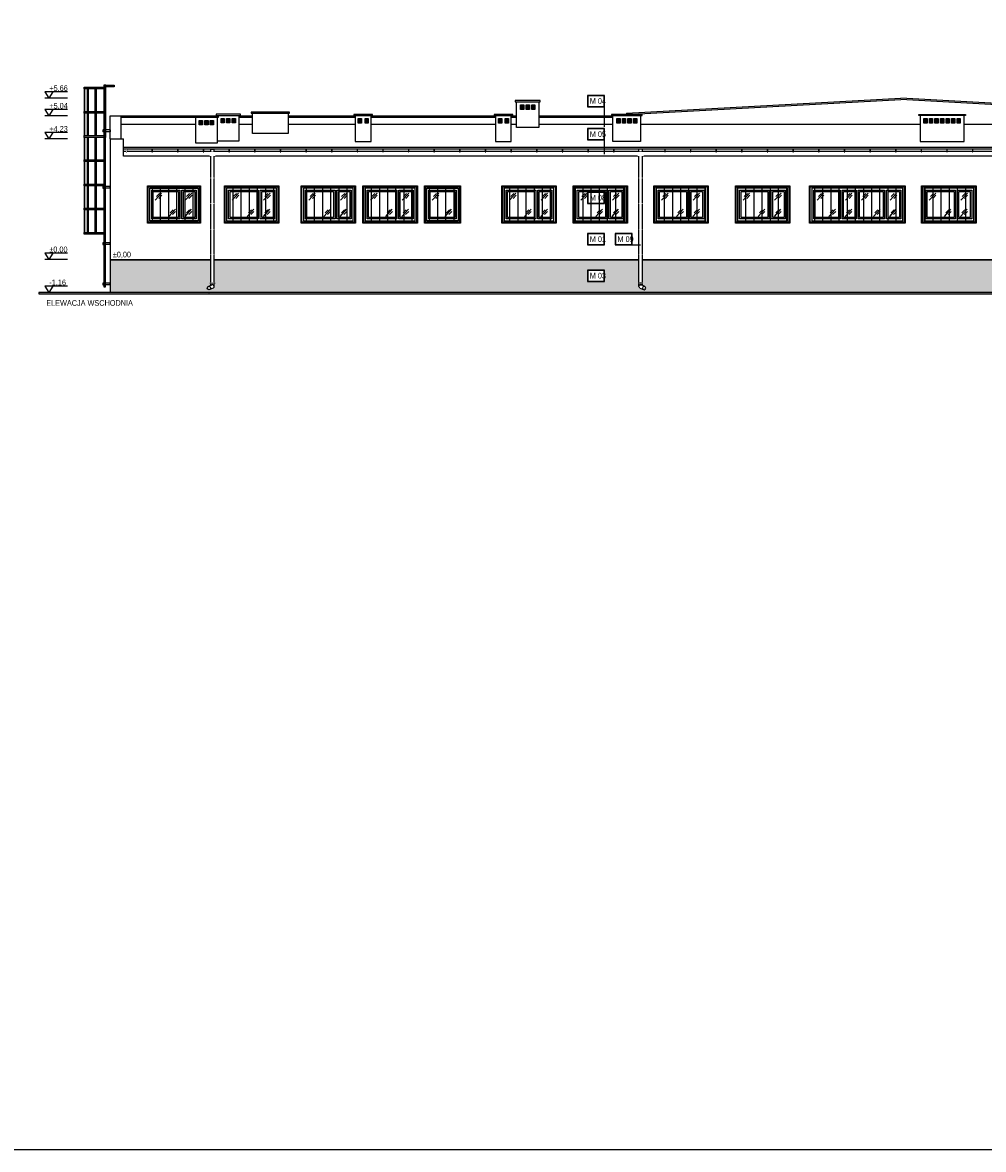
# Model space of a CAD drawing. Header units: millimetres. Extents: x 59331 to 112314, y -16110 to 34390.
# Tile 34 of 198: x 68324 to 71698, y -7610 to -3653. Entities that reach past the tile are written whole.
import ezdxf

# ---------------------------------------------------------------- set-up
doc = ezdxf.new("R2010")
doc.units = ezdxf.units.MM
doc.set_wipeout_variables(frame=1)
for name, color, linetype in [('_HSA_HATCH ELEWACJA', 8, 'Continuous'), ('_HSA_KOTY', 150, 'Continuous'), ('_HSA_OPIS', 43, 'Continuous'), ('_HSA_STOLARKA_ZEWNĘTRZNA', 132, 'Continuous'), ('_HSA_WIDOKOWE', 1, 'Continuous'), ('_HSA_WIDOKOWE_CIENKIE', 8, 'Continuous'), ('_HSA_ŚCIANY_CIENKIE', 2, 'Continuous'), ('_HSA_ŚCIANY_KONSTRUKCYJNE', 3, 'Continuous')]:
    doc.layers.add(name, color=color, linetype=linetype)
doc.layers.add('_HSA_POMOC', color=120, linetype='Continuous', plot=False)
doc.layers.add('_HSA_POMOC_GRAFICZNE', color=7, linetype='Continuous', plot=False)
doc.styles.add('Arial', font='Arial.ttf')
doc.styles.add('ARIAL_100', font='Arial.ttf', dxfattribs={"width": 0.8, "height": 20})

# ---------------------------------------------------------------- blocks, each defined once
blk = doc.blocks.new('A$C47da0065')
blk.add_wipeout([(0, 0), (0, 115), (175, 115), (175, 0)])
for points in [[(0, 0), (175, 0), (175, 115), (0, 115)], [(111, 7), (7, 7), (7, 108), (111, 108), (111, 7)], [(106, 12), (12, 12), (12, 103), (106, 103)], [(118, 108), (168, 108), (168, 7), (118, 7), (118, 108)], [(123, 103), (163, 103), (163, 12), (123, 12)]]:
    blk.add_lwpolyline(points, close=True)
at = {"layer": '_HSA_WIDOKOWE_CIENKIE', "color": 9}
for points in [[(18.9, 72.5), (41.7, 97.7)], [(23.3, 85.2), (34, 96.1)], [(31.7, 79), (42.4, 89.9)], [(129.9, 72.5), (152.7, 97.7)], [(134.3, 85.2), (145, 96.1)], [(142.7, 79), (153.4, 89.9)], [(72, 15.8), (94.9, 41)], [(129, 15.8), (151.9, 41)], [(76.5, 28.5), (87.2, 39.4)], [(84.9, 22.3), (95.6, 33.2)], [(133.5, 28.5), (144.2, 39.4)], [(141.9, 22.3), (152.6, 33.2)]]:
    blk.add_lwpolyline(points, dxfattribs=at)
blk = doc.blocks.new('*U343')
blk.add_wipeout([(0, 8.5), (0, 0), (3631.3, 0), (3631.3, 8.5)])
for p, q in [((3631.3, 8.5), (0, 8.5)), ((3631.3, 0), (0, 0)), ((3631.3, 8.5), (3631.3, 0))]:
    blk.add_line(p, q)
for points in [[(9.5, -1), (11.5, -1), (11.5, 8.5), (9.5, 8.5)], [(3621.9, -1), (3619.9, -1), (3619.9, 8.5), (3621.9, 8.5)]]:
    blk.add_lwpolyline(points, close=True)
for points in [[(9.5, -1), (11.5, -1), (11.5, 8.5), (9.5, 8.5)], [(99.5, -1), (101.5, -1), (101.5, 8.5), (99.5, 8.5)], [(189.5, -1), (191.5, -1), (191.5, 8.5), (189.5, 8.5)], [(279.5, -1), (281.5, -1), (281.5, 8.5), (279.5, 8.5)], [(369.5, -1), (371.5, -1), (371.5, 8.5), (369.5, 8.5)], [(459.5, -1), (461.5, -1), (461.5, 8.5), (459.5, 8.5)], [(549.5, -1), (551.5, -1), (551.5, 8.5), (549.5, 8.5)], [(639.5, -1), (641.5, -1), (641.5, 8.5), (639.5, 8.5)], [(729.5, -1), (731.5, -1), (731.5, 8.5), (729.5, 8.5)], [(819.5, -1), (821.5, -1), (821.5, 8.5), (819.5, 8.5)], [(909.5, -1), (911.5, -1), (911.5, 8.5), (909.5, 8.5)], [(999.5, -1), (1001.5, -1), (1001.5, 8.5), (999.5, 8.5)], [(1089.5, -1), (1091.5, -1), (1091.5, 8.5), (1089.5, 8.5)], [(1179.5, -1), (1181.5, -1), (1181.5, 8.5), (1179.5, 8.5)], [(1269.5, -1), (1271.5, -1), (1271.5, 8.5), (1269.5, 8.5)], [(1359.5, -1), (1361.5, -1), (1361.5, 8.5), (1359.5, 8.5)], [(1449.5, -1), (1451.5, -1), (1451.5, 8.5), (1449.5, 8.5)], [(1539.5, -1), (1541.5, -1), (1541.5, 8.5), (1539.5, 8.5)], [(1629.5, -1), (1631.5, -1), (1631.5, 8.5), (1629.5, 8.5)], [(1719.5, -1), (1721.5, -1), (1721.5, 8.5), (1719.5, 8.5)], [(1809.5, -1), (1811.5, -1), (1811.5, 8.5), (1809.5, 8.5)], [(1899.5, -1), (1901.5, -1), (1901.5, 8.5), (1899.5, 8.5)], [(1989.5, -1), (1991.5, -1), (1991.5, 8.5), (1989.5, 8.5)], [(2079.5, -1), (2081.5, -1), (2081.5, 8.5), (2079.5, 8.5)], [(2169.5, -1), (2171.5, -1), (2171.5, 8.5), (2169.5, 8.5)], [(2259.5, -1), (2261.5, -1), (2261.5, 8.5), (2259.5, 8.5)], [(2349.5, -1), (2351.5, -1), (2351.5, 8.5), (2349.5, 8.5)], [(2439.5, -1), (2441.5, -1), (2441.5, 8.5), (2439.5, 8.5)], [(2529.5, -1), (2531.5, -1), (2531.5, 8.5), (2529.5, 8.5)], [(2619.5, -1), (2621.5, -1), (2621.5, 8.5), (2619.5, 8.5)], [(2709.5, -1), (2711.5, -1), (2711.5, 8.5), (2709.5, 8.5)], [(2799.5, -1), (2801.5, -1), (2801.5, 8.5), (2799.5, 8.5)], [(2889.5, -1), (2891.5, -1), (2891.5, 8.5), (2889.5, 8.5)], [(2979.5, -1), (2981.5, -1), (2981.5, 8.5), (2979.5, 8.5)], [(3069.5, -1), (3071.5, -1), (3071.5, 8.5), (3069.5, 8.5)], [(3159.5, -1), (3161.5, -1), (3161.5, 8.5), (3159.5, 8.5)], [(3249.5, -1), (3251.5, -1), (3251.5, 8.5), (3249.5, 8.5)], [(3339.5, -1), (3341.5, -1), (3341.5, 8.5), (3339.5, 8.5)], [(3429.5, -1), (3431.5, -1), (3431.5, 8.5), (3429.5, 8.5)], [(3519.5, -1), (3521.5, -1), (3521.5, 8.5), (3519.5, 8.5)], [(3621.9, -1), (3619.9, -1), (3619.9, 8.5), (3621.9, 8.5)]]:
    blk.add_wipeout(points)
blk.add_line((0, 0), (0, 8.5))
for points in [[(99.5, -1), (101.5, -1), (101.5, 8.5), (99.5, 8.5)], [(189.5, -1), (191.5, -1), (191.5, 8.5), (189.5, 8.5)], [(279.5, -1), (281.5, -1), (281.5, 8.5), (279.5, 8.5)], [(369.5, -1), (371.5, -1), (371.5, 8.5), (369.5, 8.5)], [(459.5, -1), (461.5, -1), (461.5, 8.5), (459.5, 8.5)], [(549.5, -1), (551.5, -1), (551.5, 8.5), (549.5, 8.5)], [(639.5, -1), (641.5, -1), (641.5, 8.5), (639.5, 8.5)], [(729.5, -1), (731.5, -1), (731.5, 8.5), (729.5, 8.5)], [(819.5, -1), (821.5, -1), (821.5, 8.5), (819.5, 8.5)], [(909.5, -1), (911.5, -1), (911.5, 8.5), (909.5, 8.5)], [(999.5, -1), (1001.5, -1), (1001.5, 8.5), (999.5, 8.5)], [(1089.5, -1), (1091.5, -1), (1091.5, 8.5), (1089.5, 8.5)], [(1179.5, -1), (1181.5, -1), (1181.5, 8.5), (1179.5, 8.5)], [(1269.5, -1), (1271.5, -1), (1271.5, 8.5), (1269.5, 8.5)], [(1359.5, -1), (1361.5, -1), (1361.5, 8.5), (1359.5, 8.5)], [(1449.5, -1), (1451.5, -1), (1451.5, 8.5), (1449.5, 8.5)], [(1539.5, -1), (1541.5, -1), (1541.5, 8.5), (1539.5, 8.5)], [(1629.5, -1), (1631.5, -1), (1631.5, 8.5), (1629.5, 8.5)], [(1719.5, -1), (1721.5, -1), (1721.5, 8.5), (1719.5, 8.5)], [(1809.5, -1), (1811.5, -1), (1811.5, 8.5), (1809.5, 8.5)], [(1899.5, -1), (1901.5, -1), (1901.5, 8.5), (1899.5, 8.5)], [(1989.5, -1), (1991.5, -1), (1991.5, 8.5), (1989.5, 8.5)], [(2079.5, -1), (2081.5, -1), (2081.5, 8.5), (2079.5, 8.5)], [(2169.5, -1), (2171.5, -1), (2171.5, 8.5), (2169.5, 8.5)], [(2259.5, -1), (2261.5, -1), (2261.5, 8.5), (2259.5, 8.5)], [(2349.5, -1), (2351.5, -1), (2351.5, 8.5), (2349.5, 8.5)], [(2439.5, -1), (2441.5, -1), (2441.5, 8.5), (2439.5, 8.5)], [(2529.5, -1), (2531.5, -1), (2531.5, 8.5), (2529.5, 8.5)], [(2619.5, -1), (2621.5, -1), (2621.5, 8.5), (2619.5, 8.5)], [(2709.5, -1), (2711.5, -1), (2711.5, 8.5), (2709.5, 8.5)], [(2799.5, -1), (2801.5, -1), (2801.5, 8.5), (2799.5, 8.5)], [(2889.5, -1), (2891.5, -1), (2891.5, 8.5), (2889.5, 8.5)], [(2979.5, -1), (2981.5, -1), (2981.5, 8.5), (2979.5, 8.5)], [(3069.5, -1), (3071.5, -1), (3071.5, 8.5), (3069.5, 8.5)], [(3159.5, -1), (3161.5, -1), (3161.5, 8.5), (3159.5, 8.5)], [(3249.5, -1), (3251.5, -1), (3251.5, 8.5), (3249.5, 8.5)], [(3339.5, -1), (3341.5, -1), (3341.5, 8.5), (3339.5, 8.5)], [(3429.5, -1), (3431.5, -1), (3431.5, 8.5), (3429.5, 8.5)], [(3519.5, -1), (3521.5, -1), (3521.5, 8.5), (3519.5, 8.5)]]:
    blk.add_lwpolyline(points, close=True)
blk = doc.blocks.new('A$C80d6d0ce')
blk.add_wipeout([(0, 115), (170, 115), (170, 0), (0, 0)])
for points in [[(0, 115), (170, 115), (170, 0), (0, 0)], [(106, 7), (7, 7), (7, 108), (106, 108), (106, 7)], [(101, 12), (12, 12), (12, 103), (101, 103)], [(113, 108), (163, 108), (163, 7), (113, 7), (113, 108)], [(118, 103), (158, 103), (158, 12), (118, 12)]]:
    blk.add_lwpolyline(points, close=True)
at = {"layer": '_HSA_WIDOKOWE_CIENKIE', "color": 9}
for points in [[(18.9, 72.5), (41.7, 97.7)], [(23.3, 85.2), (34, 96.1)], [(31.7, 79), (42.4, 89.9)], [(124.9, 72.5), (147.7, 97.7)], [(129.3, 85.2), (140, 96.1)], [(137.7, 79), (148.4, 89.9)], [(67, 15.8), (89.9, 41)], [(124, 15.8), (146.9, 41)], [(71.5, 28.5), (82.2, 39.4)], [(79.9, 22.3), (90.6, 33.2)], [(128.5, 28.5), (139.2, 39.4)], [(136.9, 22.3), (147.6, 33.2)]]:
    blk.add_lwpolyline(points, dxfattribs=at)
blk = doc.blocks.new('A$C6068495b')
blk.add_wipeout([(-110, 0), (-110, 115), (0, 115), (0, 0)])
for points in [[(-110, 115), (0, 115), (0, 0), (-110, 0)], [(-103, 108), (-7, 108), (-7, 7), (-103, 7)], [(-98, 103), (-12, 103), (-12, 12), (-98, 12)]]:
    blk.add_lwpolyline(points, close=True)
at = {"layer": '_HSA_WIDOKOWE_CIENKIE', "color": 9}
for points in [[(-91.1, 72.5), (-68.3, 97.7)], [(-86.7, 85.2), (-76, 96.1)], [(-78.3, 79), (-67.6, 89.9)], [(-46, 15.8), (-23.1, 41)], [(-41.5, 28.5), (-30.8, 39.4)], [(-33.1, 22.3), (-22.4, 33.2)]]:
    blk.add_lwpolyline(points, dxfattribs=at)
blk = doc.blocks.new('A$Cb5b66914')
blk.add_wipeout([(-320, 115), (0, 115), (0, 0), (-320, 0)])
for points in [[(-320, 0), (0, 0), (0, 115), (-320, 115)], [(-220.5, 7), (-313, 7), (-313, 108), (-220.5, 108), (-220.5, 7)], [(-225.5, 12), (-308, 12), (-308, 103), (-225.5, 103)], [(-213.5, 108), (-163.5, 108), (-163.5, 7), (-213.5, 7), (-213.5, 108)], [(-208.5, 103), (-168.5, 103), (-168.5, 12), (-208.5, 12)], [(-64, 7), (-157, 7), (-157, 108), (-64, 108), (-64, 7)], [(-69, 12), (-152, 12), (-152, 103), (-69, 103)], [(-57, 108), (-7, 108), (-7, 7), (-57, 7), (-57, 108)], [(-52, 103), (-12, 103), (-12, 12), (-52, 12)]]:
    blk.add_lwpolyline(points, close=True)
at = {"layer": '_HSA_WIDOKOWE_CIENKIE', "color": 9}
for points in [[(-301.1, 72.5), (-278.3, 97.7)], [(-296.7, 85.2), (-286, 96.1)], [(-288.3, 79), (-277.6, 89.9)], [(-201.6, 72.5), (-178.8, 97.7)], [(-197.2, 85.2), (-186.5, 96.1)], [(-188.8, 79), (-178.1, 89.9)], [(-145.1, 72.5), (-122.3, 97.7)], [(-140.7, 85.2), (-130, 96.1)], [(-132.3, 79), (-121.6, 89.9)], [(-45.1, 72.5), (-22.3, 97.7)], [(-40.7, 85.2), (-30, 96.1)], [(-32.3, 79), (-21.6, 89.9)], [(-259.5, 15.8), (-236.6, 41)], [(-202.5, 15.8), (-179.6, 41)], [(-103, 15.8), (-80.1, 41)], [(-46, 15.8), (-23.1, 41)], [(-255, 28.5), (-244.3, 39.4)], [(-246.6, 22.3), (-235.9, 33.2)], [(-198, 28.5), (-187.3, 39.4)], [(-189.6, 22.3), (-178.9, 33.2)], [(-98.5, 28.5), (-87.8, 39.4)], [(-90.1, 22.3), (-79.4, 33.2)], [(-41.5, 28.5), (-30.8, 39.4)], [(-33.1, 22.3), (-22.4, 33.2)]]:
    blk.add_lwpolyline(points, dxfattribs=at)
blk = doc.blocks.new('*U348')
blk.add_wipeout([(-6, 0), (6, 0), (6, -482.1), (6, -482.5), (5.9, -482.9), (5.9, -483.3), (5.8, -483.7), (5.7, -484.1), (5.5, -484.5), (5.3, -485), (5.1, -485.3), (4.9, -485.6), (4.6, -486), (4.4, -486.2), (4, -486.6), (3.7, -486.8), (3.4, -487.1), (3.1, -487.3), (2.7, -487.5), (2.6, -487.6), (-9.5, -493.2), (-9.8, -493.4), (-10.3, -493.5), (-10.7, -493.7), (-11.2, -493.7), (-11.6, -493.8), (-12.1, -493.8), (-12.6, -493.8), (-13, -493.8), (-13.6, -493.6), (-13.9, -493.5), (-14.2, -493.4), (-14.7, -493.2), (-14.9, -493.1), (-15.2, -492.9), (-15.6, -492.7), (-15.8, -492.5), (-16.1, -492.3), (-16.3, -492.1), (-16.6, -491.8), (-16.8, -491.5), (-17.1, -491.2), (-17.3, -490.8), (-17.4, -490.5), (-17.6, -490.2), (-17.7, -489.9), (-17.8, -489.6), (-17.9, -489.3), (-18, -488.9), (-18.1, -488.6), (-18.1, -488.2), (-18.1, -487.8), (-18.1, -487.6), (-18.1, -487.2), (-18, -486.8), (-18, -486.5), (-17.8, -486.1), (-17.7, -485.8), (-17.6, -485.4), (-17.5, -485.2), (-17.3, -484.8), (-17, -484.4), (-16.9, -484.2), (-16.6, -483.9), (-16.4, -483.7), (-16.1, -483.4), (-16, -483.2), (-15.8, -483.1), (-15.5, -482.9), (-15.2, -482.7), (-15.1, -482.6), (-14.9, -482.5), (-14.9, -482.5), (-6, -478.3)])
for p, q in [((-6, 0), (6, 0)), ((6, -482.1), (6, 0)), ((-6, -478.3), (-6, 0)), ((-14.7, -482.4), (-2.6, -476.7)), ((2.6, -487.6), (-9.5, -493.2))]:
    blk.add_line(p, q)
for points in [[(-7, -10), (7, -10), (7, -12), (-7, -12)], [(-7, -469.1), (7, -469.1), (7, -471.1), (-7, -471.1)]]:
    blk.add_lwpolyline(points, close=True)
blk.add_circle((-12.1, -487.8), 6)
blk.add_arc((0, -482.1), 6, 295.1878, 115.1878)
at = {"layer": '_HSA_POMOC'}
for p, q in [((-12.6, -502.8), (-11.6, -502.8)), ((-12.1, -502.3), (-12.1, -503.3))]:
    blk.add_line(p, q, dxfattribs=at)
for points in [[(-7, -12), (-7, -10), (7, -10), (7, -12)], [(-7, -102), (-7, -100), (7, -100), (7, -102)], [(-7, -192), (-7, -190), (7, -190), (7, -192)], [(-7, -282), (-7, -280), (7, -280), (7, -282)], [(-7, -372), (-7, -370), (7, -370), (7, -372)], [(-7, -471.1), (-7, -469.1), (7, -469.1), (7, -471.1)]]:
    blk.add_wipeout(points)
blk = doc.blocks.new('A$Cc5b3834a')
blk.add_wipeout([(-154, 0), (-154, 90.7), (-159, 90.7), (-159, 94.5), (5, 94.5), (5, 90.7), (0, 90.7), (0, 0)])
at = {"transparency": 33554687}
h = blk.add_hatch(dxfattribs=at)
h.set_pattern_fill('ANSI31', color=256, angle=45)
h.set_pattern_definition([(90, (-135.3262, 63.9878), (-3.175, 0), [])])
h.paths.add_polyline_path([(-141, 79.9), (-129.7, 79.9), (-129.7, 64), (-141, 64)])
h = blk.add_hatch(dxfattribs=at)
h.set_pattern_fill('ANSI31', color=256, angle=45)
h.set_pattern_definition([(90, (-115.884, 63.9878), (-3.175, 0), [])])
h.paths.add_polyline_path([(-121.6, 79.9), (-110.2, 79.9), (-110.2, 64), (-121.6, 64)])
h = blk.add_hatch(dxfattribs=at)
h.set_pattern_fill('ANSI31', color=256, angle=45)
h.set_pattern_definition([(90, (-96.442, 63.9878), (-3.175, 0), [])])
h.paths.add_polyline_path([(-102.1, 79.9), (-90.8, 79.9), (-90.8, 64), (-102.1, 64)])
h = blk.add_hatch(dxfattribs=at)
h.set_pattern_fill('ANSI31', color=256, angle=45)
h.set_pattern_definition([(90, (-77, 63.9878), (-3.175, 0), [])])
h.paths.add_polyline_path([(-82.7, 79.9), (-71.3, 79.9), (-71.3, 64), (-82.7, 64)])
h = blk.add_hatch(dxfattribs=at)
h.set_pattern_fill('ANSI31', color=256, angle=45)
h.set_pattern_definition([(90, (-57.558, 63.9878), (-3.175, 0), [])])
h.paths.add_polyline_path([(-63.2, 79.9), (-51.9, 79.9), (-51.9, 64), (-63.2, 64)])
h = blk.add_hatch(dxfattribs=at)
h.set_pattern_fill('ANSI31', color=256, angle=45)
h.set_pattern_definition([(90, (-38.116, 63.9878), (-3.175, 0), [])])
h.paths.add_polyline_path([(-43.8, 79.9), (-32.4, 79.9), (-32.4, 64), (-43.8, 64)])
h = blk.add_hatch(dxfattribs=at)
h.set_pattern_fill('ANSI31', color=256, angle=45)
h.set_pattern_definition([(90, (-18.6738, 63.9878), (-3.175, 0), [])])
h.paths.add_polyline_path([(-24.3, 79.9), (-13, 79.9), (-13, 64), (-24.3, 64)])
at = {"ltscale": 10}
for points in [[(5, 90.7), (-159, 90.7), (-159, 94.5), (5, 94.5)], [(-154, 0), (0, 0), (0, 90.7), (-154, 90.7)], [(-141, 79.9), (-129.7, 79.9), (-129.7, 64), (-141, 64)], [(-121.6, 79.9), (-110.2, 79.9), (-110.2, 64), (-121.6, 64)], [(-102.1, 79.9), (-90.8, 79.9), (-90.8, 64), (-102.1, 64)], [(-82.7, 79.9), (-71.3, 79.9), (-71.3, 64), (-82.7, 64)], [(-63.2, 79.9), (-51.9, 79.9), (-51.9, 64), (-63.2, 64)], [(-43.8, 79.9), (-32.4, 79.9), (-32.4, 64), (-43.8, 64)], [(-24.3, 79.9), (-13, 79.9), (-13, 64), (-24.3, 64)]]:
    blk.add_lwpolyline(points, close=True, dxfattribs=at)
blk = doc.blocks.new('A$C9312ef4d')
blk.add_wipeout([(-80.2, 94.8), (-80.2, 90.7), (-75.2, 90.7), (-75.2, 0), (0, 0), (0, 90.7), (5, 90.7), (5, 94.8)])
at = {"transparency": 33554687}
h = blk.add_hatch(dxfattribs=at)
h.set_pattern_fill('ANSI31', color=256, angle=45)
h.set_pattern_definition([(90, (-57.0572, 63.9878), (-3.175, 0), [])])
h.paths.add_polyline_path([(-62.7, 79.9), (-51.4, 79.9), (-51.4, 64), (-62.7, 64)])
h = blk.add_hatch(dxfattribs=at)
h.set_pattern_fill('ANSI31', color=256, angle=45)
h.set_pattern_definition([(90, (-37.615, 63.9878), (-3.175, 0), [])])
h.paths.add_polyline_path([(-43.3, 79.9), (-31.9, 79.9), (-31.9, 64), (-43.3, 64)])
h = blk.add_hatch(dxfattribs=at)
h.set_pattern_fill('ANSI31', color=256, angle=45)
h.set_pattern_definition([(90, (-18.173, 63.9878), (-3.175, 0), [])])
h.paths.add_polyline_path([(-23.8, 79.9), (-12.5, 79.9), (-12.5, 64), (-23.8, 64)])
at = {"ltscale": 10}
for points in [[(-80.2, 90.7), (5, 90.7), (5, 94.8), (-80.2, 94.8)], [(-75.2, 90.7), (0, 90.7), (0, 0), (-75.2, 0)], [(-62.7, 79.9), (-51.4, 79.9), (-51.4, 64), (-62.7, 64)], [(-43.3, 79.9), (-31.9, 79.9), (-31.9, 64), (-43.3, 64)], [(-23.8, 79.9), (-12.5, 79.9), (-12.5, 64), (-23.8, 64)]]:
    blk.add_lwpolyline(points, close=True, dxfattribs=at)
blk = doc.blocks.new('A$C96515acb')
blk.add_wipeout([(-60.2, 94.5), (-60.2, 90.4), (-55.2, 90.4), (-55.2, 0), (0, 0), (0, 90.4), (5, 90.4), (5, 94.5)])
at = {"transparency": 33554687}
h = blk.add_hatch(dxfattribs=at)
h.set_pattern_fill('ANSI31', color=256, angle=45)
h.set_pattern_definition([(90, (-38.9055, 63.9878), (-3.175, 0), [])])
h.paths.add_polyline_path([(-44.6, 79.9), (-33.2, 79.9), (-33.2, 64), (-44.6, 64)])
h = blk.add_hatch(dxfattribs=at)
h.set_pattern_fill('ANSI31', color=256, angle=45)
h.set_pattern_definition([(90, (-15.1632, 63.9878), (-3.175, 0), [])])
h.paths.add_polyline_path([(-20.8, 79.9), (-9.5, 79.9), (-9.5, 64), (-20.8, 64)])
at = {"ltscale": 10}
for points in [[(-60.2, 90.4), (5, 90.4), (5, 94.5), (-60.2, 94.5)], [(-55.2, 0), (0, 0), (0, 90.4), (-55.2, 90.4)], [(-44.6, 79.9), (-33.2, 79.9), (-33.2, 64), (-44.6, 64)], [(-20.8, 79.9), (-9.5, 79.9), (-9.5, 64), (-20.8, 64)]]:
    blk.add_lwpolyline(points, close=True, dxfattribs=at)
blk = doc.blocks.new('A$C97eb8359')
blk.add_wipeout([(-60.2, 94.5), (-60.2, 90.4), (-55.2, 90.4), (-55.2, 0), (0, 0), (0, 90.4), (5, 90.4), (5, 94.5)])
at = {"transparency": 33554687}
h = blk.add_hatch(dxfattribs=at)
h.set_pattern_fill('ANSI31', color=256, angle=45)
h.set_pattern_definition([(90, (-39.4843, 63.9878), (-3.175, 0), [])])
h.paths.add_polyline_path([(-45.2, 79.9), (-33.8, 79.9), (-33.8, 64), (-45.2, 64)])
h = blk.add_hatch(dxfattribs=at)
h.set_pattern_fill('ANSI31', color=256, angle=45)
h.set_pattern_definition([(90, (-15.742, 63.9878), (-3.175, 0), [])])
h.paths.add_polyline_path([(-21.4, 79.9), (-10.1, 79.9), (-10.1, 64), (-21.4, 64)])
at = {"ltscale": 10}
for points in [[(-60.2, 90.4), (5, 90.4), (5, 94.5), (-60.2, 94.5)], [(-55.2, 0), (0, 0), (0, 90.4), (-55.2, 90.4)], [(-45.2, 79.9), (-33.8, 79.9), (-33.8, 64), (-45.2, 64)], [(-21.4, 79.9), (-10.1, 79.9), (-10.1, 64), (-21.4, 64)]]:
    blk.add_lwpolyline(points, close=True, dxfattribs=at)
blk = doc.blocks.new('A$C088e5470')
blk.add_wipeout([(-80.2, 94.8), (-80.2, 90.7), (-75.2, 90.7), (-75.2, 0), (0, 0), (0, 90.7), (5, 90.7), (5, 94.8)])
at = {"transparency": 33554687}
h = blk.add_hatch(dxfattribs=at)
h.set_pattern_fill('ANSI31', color=256, angle=45)
h.set_pattern_definition([(90, (-57.0572, 63.9878), (-3.175, 0), [])])
h.paths.add_polyline_path([(-62.7, 79.9), (-51.4, 79.9), (-51.4, 64), (-62.7, 64)])
h = blk.add_hatch(dxfattribs=at)
h.set_pattern_fill('ANSI31', color=256, angle=45)
h.set_pattern_definition([(90, (-37.615, 63.9878), (-3.175, 0), [])])
h.paths.add_polyline_path([(-43.3, 79.9), (-31.9, 79.9), (-31.9, 64), (-43.3, 64)])
h = blk.add_hatch(dxfattribs=at)
h.set_pattern_fill('ANSI31', color=256, angle=45)
h.set_pattern_definition([(90, (-18.173, 63.9878), (-3.175, 0), [])])
h.paths.add_polyline_path([(-23.8, 79.9), (-12.5, 79.9), (-12.5, 64), (-23.8, 64)])
at = {"ltscale": 10}
for points in [[(-80.2, 90.7), (5, 90.7), (5, 94.8), (-80.2, 94.8)], [(-75.2, 90.7), (0, 90.7), (0, 0), (-75.2, 0)], [(-62.7, 79.9), (-51.4, 79.9), (-51.4, 64), (-62.7, 64)], [(-43.3, 79.9), (-31.9, 79.9), (-31.9, 64), (-43.3, 64)], [(-23.8, 79.9), (-12.5, 79.9), (-12.5, 64), (-23.8, 64)]]:
    blk.add_lwpolyline(points, close=True, dxfattribs=at)
blk = doc.blocks.new('A$C9600b8e7')
blk.add_wipeout([(-102.7, 94.8), (-102.7, 90.7), (-97.7, 90.7), (-97.7, 0), (0, 0), (0, 90.7), (5, 90.7), (5, 94.8)])
at = {"transparency": 33554687}
h = blk.add_hatch(dxfattribs=at)
h.set_pattern_fill('ANSI31', color=256, angle=45)
h.set_pattern_definition([(90, (-78.0025, 63.9878), (-3.175, 0), [])])
h.paths.add_polyline_path([(-83.7, 79.9), (-72.3, 79.9), (-72.3, 64), (-83.7, 64)])
h = blk.add_hatch(dxfattribs=at)
h.set_pattern_fill('ANSI31', color=256, angle=45)
h.set_pattern_definition([(90, (-58.5604, 63.9878), (-3.175, 0), [])])
h.paths.add_polyline_path([(-64.2, 79.9), (-52.9, 79.9), (-52.9, 64), (-64.2, 64)])
h = blk.add_hatch(dxfattribs=at)
h.set_pattern_fill('ANSI31', color=256, angle=45)
h.set_pattern_definition([(90, (-39.1183, 63.9878), (-3.175, 0), [])])
h.paths.add_polyline_path([(-44.8, 79.9), (-33.4, 79.9), (-33.4, 64), (-44.8, 64)])
h = blk.add_hatch(dxfattribs=at)
h.set_pattern_fill('ANSI31', color=256, angle=45)
h.set_pattern_definition([(90, (-19.6763, 63.9878), (-3.175, 0), [])])
h.paths.add_polyline_path([(-25.4, 79.9), (-14, 79.9), (-14, 64), (-25.4, 64)])
at = {"ltscale": 10}
for points in [[(-102.7, 90.7), (5, 90.7), (5, 94.8), (-102.7, 94.8)], [(-97.7, 90.7), (0, 90.7), (0, 0), (-97.7, 0)], [(-83.7, 79.9), (-72.3, 79.9), (-72.3, 64), (-83.7, 64)], [(-64.2, 79.9), (-52.9, 79.9), (-52.9, 64), (-64.2, 64)], [(-44.8, 79.9), (-33.4, 79.9), (-33.4, 64), (-44.8, 64)], [(-25.4, 79.9), (-14, 79.9), (-14, 64), (-25.4, 64)]]:
    blk.add_lwpolyline(points, close=True, dxfattribs=at)
blk = doc.blocks.new('A$C83337698')
blk.add_wipeout([(-83.1, 94.8), (-83.1, 90.7), (-78.1, 90.7), (-78.1, 0), (0, 0), (0, 90.7), (5, 90.7), (5, 94.8)])
at = {"transparency": 33554687}
h = blk.add_hatch(dxfattribs=at)
h.set_pattern_fill('ANSI31', color=256, angle=45)
h.set_pattern_definition([(90, (-58.4878, 63.9878), (-3.175, 0), [])])
h.paths.add_polyline_path([(-64.2, 79.9), (-52.8, 79.9), (-52.8, 64), (-64.2, 64)])
h = blk.add_hatch(dxfattribs=at)
h.set_pattern_fill('ANSI31', color=256, angle=45)
h.set_pattern_definition([(90, (-39.0457, 63.9878), (-3.175, 0), [])])
h.paths.add_polyline_path([(-44.7, 79.9), (-33.4, 79.9), (-33.4, 64), (-44.7, 64)])
h = blk.add_hatch(dxfattribs=at)
h.set_pattern_fill('ANSI31', color=256, angle=45)
h.set_pattern_definition([(90, (-19.6036, 63.9878), (-3.175, 0), [])])
h.paths.add_polyline_path([(-25.3, 79.9), (-13.9, 79.9), (-13.9, 64), (-25.3, 64)])
at = {"ltscale": 10}
for points in [[(-83.1, 90.7), (5, 90.7), (5, 94.8), (-83.1, 94.8)], [(-78.1, 90.7), (0, 90.7), (0, 0), (-78.1, 0)], [(-64.2, 79.9), (-52.8, 79.9), (-52.8, 64), (-64.2, 64)], [(-44.7, 79.9), (-33.4, 79.9), (-33.4, 64), (-44.7, 64)], [(-25.3, 79.9), (-13.9, 79.9), (-13.9, 64), (-25.3, 64)]]:
    blk.add_lwpolyline(points, close=True, dxfattribs=at)
blk = doc.blocks.new('A$C8e559321')
blk.add_wipeout([(-130, 74.8), (-130, 70.7), (-125, 70.7), (-125, 0), (0, 0), (0, 70.7), (5, 70.7), (5, 74.8)])
at = {"ltscale": 10}
for points in [[(-130, 70.7), (5, 70.7), (5, 74.8), (-130, 74.8)], [(-125, 70.7), (0, 70.7), (0, 0), (-125, 0)]]:
    blk.add_lwpolyline(points, close=True, dxfattribs=at)
blk = doc.blocks.new('*U85')
for p, q in [((29, 1260), (329, 1260)), ((329, 1202), (29, 1202)), ((329, 1260), (329, 1202))]:
    blk.add_line(p, q)
blk.add_lwpolyline([(29, 1260), (-29, 1260), (-29, -580), (29, -580), (29, 1260)])
blk = doc.blocks.new('*U86')
for p, q in [((-11, 0), (11, 0)), ((-69.5, -321), (-69.5, -361)), ((189, -311), (-59.5, -311)), ((189, -371), (-59.5, -371)), ((-14, -25), (-14, -3)), ((-14, -308), (-14, -286)), ((11, -28), (-11, -28)), ((-11, -283), (11, -283)), ((11, -311), (-11, -311)), ((14, -3), (14, -25)), ((14, -286), (14, -308)), ((184, -311), (184, -371)), ((189, -371), (189, -311)), ((-14, -591), (-14, -569)), ((-11, -566), (11, -566)), ((11, -594), (-11, -594)), ((14, -569), (14, -591)), ((-14, -874), (-14, -852)), ((-14, -1157), (-14, -1135)), ((-11, -849), (11, -849)), ((11, -877), (-11, -877)), ((-11, -1132), (11, -1132)), ((11, -1160), (-11, -1160)), ((14, -852), (14, -874)), ((14, -1135), (14, -1157)), ((-14, -1440), (-14, -1418)), ((-11, -1415), (11, -1415)), ((11, -1443), (-11, -1443)), ((14, -1418), (14, -1440)), ((-14, -1723), (-14, -1701)), ((-11, -1698), (11, -1698)), ((11, -1726), (-11, -1726)), ((14, -1701), (14, -1723)), ((-69.5, -2302), (-69.5, -2342)), ((189, -2292), (-59.5, -2292)), ((189, -2352), (-59.5, -2352)), ((-14, -2006), (-14, -1984)), ((-14, -2289), (-14, -2267)), ((-11, -1981), (11, -1981)), ((11, -2009), (-11, -2009)), ((-11, -2264), (11, -2264)), ((11, -2292), (-11, -2292)), ((14, -1984), (14, -2006)), ((14, -2267), (14, -2289)), ((184, -2292), (184, -2352)), ((189, -2352), (189, -2292)), ((-14, -2572), (-14, -2550)), ((-11, -2547), (11, -2547)), ((11, -2575), (-11, -2575)), ((14, -2550), (14, -2572)), ((-14, -2855), (-14, -2833)), ((-14, -3138), (-14, -3116)), ((-11, -2830), (11, -2830)), ((11, -2858), (-11, -2858)), ((-11, -3113), (11, -3113)), ((11, -3141), (-11, -3141)), ((14, -2833), (14, -2855)), ((14, -3116), (14, -3138)), ((-14, -3421), (-14, -3399)), ((-11, -3396), (11, -3396)), ((11, -3424), (-11, -3424)), ((14, -3399), (14, -3421)), ((-14, -3704), (-14, -3682)), ((-11, -3679), (11, -3679)), ((11, -3707), (-11, -3707)), ((14, -3682), (14, -3704)), ((-69.5, -4283), (-69.5, -4323)), ((189, -4273), (-59.5, -4273)), ((189, -4333), (-59.5, -4333)), ((-14, -3987), (-14, -3965)), ((-14, -4270), (-14, -4248)), ((-11, -3962), (11, -3962)), ((11, -3990), (-11, -3990)), ((-11, -4245), (11, -4245)), ((11, -4273), (-11, -4273)), ((14, -3965), (14, -3987)), ((14, -4248), (14, -4270)), ((184, -4273), (184, -4333)), ((189, -4333), (189, -4273)), ((-14, -4553), (-14, -4531)), ((-11, -4528), (11, -4528)), ((11, -4556), (-11, -4556)), ((14, -4531), (14, -4553)), ((-14, -4836), (-14, -4814)), ((-14, -5119), (-14, -5097)), ((-11, -4811), (11, -4811)), ((11, -4839), (-11, -4839)), ((-11, -5094), (11, -5094)), ((11, -5122), (-11, -5122)), ((14, -4814), (14, -4836)), ((14, -5097), (14, -5119)), ((-14, -5402), (-14, -5380)), ((-11, -5377), (11, -5377)), ((11, -5405), (-11, -5405)), ((14, -5380), (14, -5402)), ((-69.5, -5698), (-69.5, -5738)), ((189, -5688), (-59.5, -5688)), ((189, -5748), (-59.5, -5748)), ((-14, -5685), (-14, -5663)), ((-14, -5685), (-14, -5663)), ((-11, -5660), (11, -5660)), ((-11, -5660), (11, -5660)), ((11, -5688), (-11, -5688)), ((11, -5688), (-11, -5688)), ((14, -5663), (14, -5685)), ((14, -5663), (14, -5685)), ((184, -5688), (184, -5748)), ((189, -5748), (189, -5688))]:
    blk.add_line(p, q)
blk.add_lwpolyline([(29, 1260), (-29, 1260), (-29, -580), (29, -580), (29, 1260)])
blk.add_lwpolyline([(-29, -5815.5), (29, -5815.5), (29, 127.5), (-29, 127.5)], close=True)
for centre, radius, start, end in [((-11, -3), 3, 90, 180), ((11, -3), 3, 360, 90), ((-59.5, -321), 10, 90, 180), ((-59.5, -361), 10, 180, 270), ((-11, -25), 3, 180, 270), ((-11, -286), 3, 90, 180), ((-11, -308), 3, 180, 270), ((11, -25), 3, 270, 0), ((11, -286), 3, 0, 90), ((11, -308), 3, 270, 0), ((-11, -569), 3, 90, 180), ((-11, -591), 3, 180, 270), ((11, -569), 3, 0, 90), ((11, -591), 3, 270, 0), ((-11, -852), 3, 90, 180), ((-11, -874), 3, 180, 270), ((-11, -1135), 3, 90, 180), ((-11, -1157), 3, 180, 270), ((11, -852), 3, 0, 90), ((11, -874), 3, 270, 0), ((11, -1135), 3, 0, 90), ((11, -1157), 3, 270, 0), ((-11, -1418), 3, 90, 180), ((-11, -1440), 3, 180, 270), ((11, -1418), 3, 0, 90), ((11, -1440), 3, 270, 0), ((-11, -1701), 3, 90, 180), ((-11, -1723), 3, 180, 270), ((11, -1701), 3, 0, 90), ((11, -1723), 3, 270, 0), ((-59.5, -2302), 10, 90, 180), ((-59.5, -2342), 10, 180, 270), ((-11, -1984), 3, 90, 180), ((-11, -2006), 3, 180, 270), ((-11, -2267), 3, 90, 180), ((-11, -2289), 3, 180, 270), ((11, -1984), 3, 0, 90), ((11, -2006), 3, 270, 0), ((11, -2267), 3, 0, 90), ((11, -2289), 3, 270, 0), ((-11, -2550), 3, 90, 180), ((-11, -2572), 3, 180, 270), ((11, -2550), 3, 0, 90), ((11, -2572), 3, 270, 0), ((-11, -2833), 3, 90, 180), ((-11, -2855), 3, 180, 270), ((-11, -3116), 3, 90, 180), ((-11, -3138), 3, 180, 270), ((11, -2833), 3, 0, 90), ((11, -2855), 3, 270, 0), ((11, -3116), 3, 0, 90), ((11, -3138), 3, 270, 0), ((-11, -3399), 3, 90, 180), ((-11, -3421), 3, 180, 270), ((11, -3399), 3, 0, 90), ((11, -3421), 3, 270, 0), ((-11, -3682), 3, 90, 180), ((-11, -3704), 3, 180, 270), ((11, -3682), 3, 0, 90), ((11, -3704), 3, 270, 0), ((-59.5, -4283), 10, 90, 180), ((-59.5, -4323), 10, 180, 270), ((-11, -3965), 3, 90, 180), ((-11, -3987), 3, 180, 270), ((-11, -4248), 3, 90, 180), ((-11, -4270), 3, 180, 270), ((11, -3965), 3, 0, 90), ((11, -3987), 3, 270, 0), ((11, -4248), 3, 0, 90), ((11, -4270), 3, 270, 0), ((-11, -4531), 3, 90, 180), ((-11, -4553), 3, 180, 270), ((11, -4531), 3, 0, 90), ((11, -4553), 3, 270, 0), ((-11, -4814), 3, 90, 180), ((-11, -4836), 3, 180, 270), ((-11, -5097), 3, 90, 180), ((-11, -5119), 3, 180, 270), ((11, -4814), 3, 0, 90), ((11, -4836), 3, 270, 0), ((11, -5097), 3, 0, 90), ((11, -5119), 3, 270, 0), ((-11, -5380), 3, 90, 180), ((-11, -5402), 3, 180, 270), ((11, -5380), 3, 0, 90), ((11, -5402), 3, 270, 0), ((-59.5, -5698), 10, 90, 180), ((-59.5, -5738), 10, 180, 270), ((-11, -5663), 3, 90, 180), ((-11, -5663), 3, 90, 180), ((-11, -5685), 3, 180, 270), ((-11, -5685), 3, 180, 270), ((11, -5663), 3, 0, 90), ((11, -5663), 3, 0, 90), ((11, -5685), 3, 270, 0), ((11, -5685), 3, 270, 0)]:
    blk.add_arc(centre, radius, start, end)
blk = doc.blocks.new('*U87')
for points in [[(0, -128), (0, -68), (-692, -68), (-692, -128)], [(-681, -128), (-685, -128), (-685, -917), (-681, -917)], [(-550, -128), (-583, -128), (-583, -917), (-550, -917)], [(-271, -128), (-312, -128), (-312, -917), (-271, -917)], [(0, -977), (0, -917), (-692, -917), (-692, -977)], [(-681, -977), (-685, -977), (-685, -1766), (-681, -1766)], [(-550, -977), (-583, -977), (-583, -1766), (-550, -1766)], [(-271, -977), (-312, -977), (-312, -1766), (-271, -1766)], [(0, -1826), (0, -1766), (-692, -1766), (-692, -1826)], [(-681, -1826), (-685, -1826), (-685, -2615), (-681, -2615)], [(-550, -1826), (-583, -1826), (-583, -2615), (-550, -2615)], [(-271, -1826), (-312, -1826), (-312, -2615), (-271, -2615)], [(0, -2675), (0, -2615), (-692, -2615), (-692, -2675)], [(-681, -2675), (-685, -2675), (-685, -3464), (-681, -3464)], [(-550, -2675), (-583, -2675), (-583, -3464), (-550, -3464)], [(-271, -2675), (-312, -2675), (-312, -3464), (-271, -3464)], [(0, -3524), (0, -3464), (-692, -3464), (-692, -3524)], [(-681, -3524), (-685, -3524), (-685, -4313), (-681, -4313)], [(-550, -3524), (-583, -3524), (-583, -4313), (-550, -4313)], [(-271, -3524), (-312, -3524), (-312, -4313), (-271, -4313)], [(0, -4373), (0, -4313), (-692, -4313), (-692, -4373)], [(-681, -4373), (-685, -4373), (-685, -5162), (-681, -5162)], [(-550, -4373), (-583, -4373), (-583, -5162), (-550, -5162)], [(-271, -4373), (-312, -4373), (-312, -5162), (-271, -5162)], [(0, -5222), (0, -5162), (-692, -5162), (-692, -5222)]]:
    blk.add_hatch(color=256).paths.add_polyline_path(points)
for points in [[(-692, -68), (0, -68), (0, -128), (-692, -128)], [(-685, -128), (-681, -128), (-681, -917), (-685, -917)], [(-583, -128), (-550, -128), (-550, -917), (-583, -917)], [(-312, -128), (-271, -128), (-271, -917), (-312, -917)], [(-692, -917), (0, -917), (0, -977), (-692, -977)], [(-685, -977), (-681, -977), (-681, -1766), (-685, -1766)], [(-583, -977), (-550, -977), (-550, -1766), (-583, -1766)], [(-312, -977), (-271, -977), (-271, -1766), (-312, -1766)], [(-692, -1766), (0, -1766), (0, -1826), (-692, -1826)], [(-685, -1826), (-681, -1826), (-681, -2615), (-685, -2615)], [(-583, -1826), (-550, -1826), (-550, -2615), (-583, -2615)], [(-312, -1826), (-271, -1826), (-271, -2615), (-312, -2615)], [(-692, -2615), (0, -2615), (0, -2675), (-692, -2675)], [(-685, -2675), (-681, -2675), (-681, -3464), (-685, -3464)], [(-583, -2675), (-550, -2675), (-550, -3464), (-583, -3464)], [(-312, -2675), (-271, -2675), (-271, -3464), (-312, -3464)], [(-692, -3464), (0, -3464), (0, -3524), (-692, -3524)], [(-685, -3524), (-681, -3524), (-681, -4313), (-685, -4313)], [(-583, -3524), (-550, -3524), (-550, -4313), (-583, -4313)], [(-312, -3524), (-271, -3524), (-271, -4313), (-312, -4313)], [(-692, -4313), (0, -4313), (0, -4373), (-692, -4373)], [(-685, -4373), (-681, -4373), (-681, -5162), (-685, -5162)], [(-583, -4373), (-550, -4373), (-550, -5162), (-583, -5162)], [(-312, -4373), (-271, -4373), (-271, -5162), (-312, -5162)], [(-692, -5162), (0, -5162), (0, -5222), (-692, -5222)]]:
    blk.add_lwpolyline(points, close=True)
blk = doc.blocks.new('KOTA')
for p in [(-28, 43.4), (28, 43.4)]:
    blk.add_line(p, (0, 0))
blk.add_lwpolyline([(131.6, 43.4), (-28, 43.4)])
at = {"style": 'Arial', "width": 0.8}
blk.add_attdef('0000', (4.6, 49.9), '', height=40, dxfattribs=at)
blk = doc.blocks.new('A$C43494AD3')
blk.add_wipeout([(-70, 40), (-70, 0), (-10, 0), (-10, 40)])
for points in [[(-70, 40), (-10, 40), (-10, 0), (-70, 0)], [(-68.5, 38.5), (-11.5, 38.5), (-11.5, 1.5), (-68.5, 1.5)]]:
    blk.add_lwpolyline(points, close=True)
at = {"style": 'ARIAL_100', "width": 0.8}
blk.add_attdef('M_01', (-61.7, 9.7), '', height=20, dxfattribs=at)
blk = doc.blocks.new('A$Cc9488d89')
at = {"transparency": 33554687}
h = blk.add_hatch(dxfattribs=at)
h.set_pattern_fill('ANSI31', color=256, scale=9, angle=45)
h.set_pattern_definition([(90, (-85, -5), (-28.575, 6e-14), [])])
h.paths.add_polyline_path([(-175, 120), (5, 120), (5, -5), (-175, -5)])
for points in [[(-178, 123), (8, 123), (8, -8), (-178, -8)], [(-175, 120), (5, 120), (5, -5), (-175, -5)]]:
    blk.add_lwpolyline(points, close=True)
blk = doc.blocks.new('A$C1454d3ff')
at = {"transparency": 33554687}
h = blk.add_hatch(dxfattribs=at)
h.set_pattern_fill('ANSI31', color=256, scale=9, angle=45)
h.set_pattern_definition([(90, (-87.5, -5), (-28.575, 6e-14), [])])
h.paths.add_polyline_path([(-180, 120), (5, 120), (5, -5), (-180, -5)])
for points in [[(-183, 123), (8, 123), (8, -8), (-183, -8)], [(-180, 120), (5, 120), (5, -5), (-180, -5)]]:
    blk.add_lwpolyline(points, close=True)
blk = doc.blocks.new('A$C78fdeecc')
at = {"transparency": 33554687}
h = blk.add_hatch(dxfattribs=at)
h.set_pattern_fill('ANSI31', color=256, scale=9, angle=45)
h.set_pattern_definition([(90, (-55, -5), (-28.575, 6e-14), [])])
h.paths.add_polyline_path([(-115, 120), (5, 120), (5, -5), (-115, -5)])
for points in [[(-118, 123), (8, 123), (8, -8), (-118, -8)], [(-115, 120), (5, 120), (5, -5), (-115, -5)]]:
    blk.add_lwpolyline(points, close=True)
blk = doc.blocks.new('A$C42853356')
at = {"transparency": 33554687}
h = blk.add_hatch(dxfattribs=at)
h.set_pattern_fill('ANSI31', color=256, scale=9, angle=45)
h.set_pattern_definition([(90, (-160, -5), (-28.575, 6e-14), [])])
h.paths.add_polyline_path([(-325, 120), (5, 120), (5, -5), (-325, -5)])
for points in [[(-328, 123), (8, 123), (8, -8), (-328, -8)], [(-325, 120), (5, 120), (5, -5), (-325, -5)]]:
    blk.add_lwpolyline(points, close=True)

msp = doc.modelspace()

# ---------------------------------------------------------------- hatches: boundary and pattern name
at = {"layer": '_HSA_HATCH ELEWACJA', "true_color": 0x946229}
h = msp.add_hatch(color=37, dxfattribs=at)
h.dxf.hatch_style = 1
h.paths.add_polyline_path([(68632.08, -4486.64), (72358.19, -4486.64), (72358.19, -4600.56), (68632.08, -4600.56)])
at = {"layer": '_HSA_WIDOKOWE', "ltscale": 10}
h = msp.add_hatch(color=256, dxfattribs=at)
h.dxf.hatch_style = 1
h.paths.add_polyline_path([(68382.08, -4600.64), (68382.08, -4605.64), (72608.19, -4605.64), (72608.19, -4600.64)])

# ---------------------------------------------------------------- linework, layer by layer
at = {"layer": '_HSA_KOTY'}
for p, q in [((68482.08, -3918.56), (68402.28, -3918.56)), ((68482.08, -3980.41), (68402.28, -3980.41)), ((68482.08, -4061.55), (68402.28, -4061.55)), ((68482.08, -4484.64), (68402.28, -4484.64)), ((68482.08, -4600.64), (68402.28, -4600.64))]:
    msp.add_line(p, q, dxfattribs=at)
at = {"layer": '_HSA_POMOC'}
msp.add_line((68632.08, -4484.64), (72358.19, -4484.64), dxfattribs=at)
at = {"layer": '_HSA_POMOC_GRAFICZNE'}
msp.add_lwpolyline([(59331.33, -7609.52), (74831.33, -7609.52), (74831.33, 390.48), (59331.33, 390.48)], close=True, dxfattribs=at)
at = {"layer": '_HSA_WIDOKOWE'}
for p, q in [((68669.47, -3980.41), (70447.19, -3980.41)), ((70447.19, -3976.23), (70447.19, -4010.45))]:
    msp.add_line(p, q, dxfattribs=at)
msp.add_lwpolyline([(68632.08, -4061.55), (68632.08, -3980.41), (68669.47, -3980.41), (68669.47, -4061.55)], dxfattribs=at)
at = {"layer": '_HSA_WIDOKOWE', "ltscale": 10}
msp.add_lwpolyline([(68382.08, -4605.64), (72608.19, -4605.64), (72608.19, -4600.64), (68382.08, -4600.64)], close=True, dxfattribs=at)
at = {"layer": '_HSA_WIDOKOWE_CIENKIE', "ltscale": 10}
for p, q in [((70445.19, -3971.34), (71408.41, -3918.56)), ((70445.19, -3976.34), (71408.41, -3923.56)), ((72360.19, -3970.71), (71408.41, -3918.56)), ((72360.19, -3975.71), (71408.41, -3923.56)), ((68669.47, -3985.41), (70447.19, -3985.41)), ((70445.19, -3971.34), (70445.19, -3976.34)), ((68669.47, -4010.45), (72320.8, -4010.45))]:
    msp.add_line(p, q, dxfattribs=at)
at = {"layer": '_HSA_WIDOKOWE_CIENKIE'}
msp.add_line((68632.08, -4486.64), (72358.19, -4486.64), dxfattribs=at)
at = {"layer": '_HSA_ŚCIANY_KONSTRUKCYJNE', "ltscale": 10}
for p, q in [((68632.08, -4061.55), (68632.08, -4600.56)), ((68632.08, -4061.55), (68679.47, -4061.55)), ((72310.8, -4122.32), (68679.47, -4122.32))]:
    msp.add_line(p, q, dxfattribs=at)

# ---------------------------------------------------------------- block references
at = {"layer": '_HSA_KOTY', "xscale": 0.5, "yscale": 0.5, "zscale": 0.5}
for p, values in [((68416.28, -3918.56), {'0000': '+5.66'}), ((68416.28, -3980.41), {'0000': '+5.04'}), ((68416.28, -4061.55), {'0000': '+4.23'}), ((68416.28, -4484.64), {'0000': '%%p0.00'}), ((68416.28, -4600.64), {'0000': '-1.16'})]:
    msp.add_blockref('KOTA', p, dxfattribs=at).add_auto_attribs(values)
at = {"layer": '_HSA_WIDOKOWE', "xscale": 0.1, "yscale": 0.1, "zscale": 0.1}
for name, p in [('*U86', (68613.18, -3999.31)), ('*U85', (68613.68, -3999.26)), ('*U87', (68610.28, -3873.76))]:
    msp.add_blockref(name, p, dxfattribs=at)

# ---------------------------------------------------------------- texts
at = {"layer": '_HSA_OPIS', "insert": (68407.78, -4627.7), "char_height": 20, "attachment_point": 1, "style": 'ARIAL_100'}
msp.add_mtext_dynamic_manual_height_columns('ELEWACJA WSCHODNIA', width=282.4534, gutter_width=100, heights=[0], dxfattribs=at)
at = {"layer": '_HSA_POMOC', "insert": (68641.34, -4457.82), "char_height": 20, "attachment_point": 1, "style": 'ARIAL_100'}
msp.add_mtext_dynamic_manual_height_columns('%%P0,00', width=382.8354, gutter_width=100, heights=[0], dxfattribs=at)

# ---------------------------------------------------------------- next in the draw order: block references
at = {"layer": '_HSA_OPIS'}
ref = msp.add_blockref('A$C43494AD3', (70377.7, -3909.13), dxfattribs=dict(at, xscale=-1, rotation=180))
ref.add_attrib('M_01', 'M 04', (70315.95, -3938.62), dxfattribs={"layer": '0', "height": 20, "style": 'ARIAL_100', "width": 0.8})
ref = msp.add_blockref('A$C43494AD3', (70377.7, -4394.12), dxfattribs=dict(at, xscale=-1, rotation=180))
ref.add_attrib('M_01', 'M 01', (70315.95, -4423.61), dxfattribs={"layer": '0', "height": 20, "style": 'ARIAL_100', "width": 0.8})
ref = msp.add_blockref('A$C43494AD3', (70474.89, -4394.12), dxfattribs=dict(at, xscale=-1, rotation=180))
ref.add_attrib('M_01', 'M 09', (70413.15, -4423.61), dxfattribs={"layer": '0', "height": 20, "style": 'ARIAL_100', "width": 0.8})
ref = msp.add_blockref('A$C43494AD3', (70377.7, -4522.4), dxfattribs=dict(at, xscale=-1, rotation=180))
ref.add_attrib('M_01', 'M 03', (70315.95, -4551.88), dxfattribs={"layer": '0', "height": 20, "style": 'ARIAL_100', "width": 0.8})
at = {"layer": '_HSA_STOLARKA_ZEWNĘTRZNA', "ltscale": 10}
for name, p in [('A$C80d6d0ce', (68771.07, -4349.64)), ('A$C47da0065', (69041.08, -4349.64)), ('A$C47da0065', (69310.46, -4349.64)), ('A$C47da0065', (69527.58, -4349.64)), ('A$C6068495b', (69854.01, -4349.64)), ('A$C47da0065', (70015.08, -4349.64)), ('A$C47da0065', (70265.18, -4349.64)), ('A$C47da0065', (70548.9, -4349.64)), ('A$C47da0065', (70835.08, -4349.64)), ('A$Cb5b66914', (71415.08, -4349.64)), ('A$C47da0065', (71488.83, -4349.64))]:
    msp.add_blockref(name, p, dxfattribs=at)
at = {"layer": '_HSA_WIDOKOWE'}
for name, p in [('A$C9312ef4d', (69084.26, -4069.83)), ('A$C8e559321', (69256.8, -4042.47)), ('A$C96515acb', (69547.88, -4070.49)), ('A$C97eb8359', (70040.38, -4070.49)), ('A$C9600b8e7', (70494.53, -4070.49)), ('A$Cc5b3834a', (71629.75, -4070.49)), ('*U343', (68679.47, -4106.32))]:
    msp.add_blockref(name, p, dxfattribs=at)

# ---------------------------------------------------------------- next in the draw order: linework, layer by layer
at = {"layer": '_HSA_OPIS'}
msp.add_line((70367.7, -4018.92), (70367.7, -3949.13), dxfattribs=at)
at = {"layer": '_HSA_ŚCIANY_CIENKIE'}
msp.add_line((72310.8, -4091.6), (68679.47, -4091.6), dxfattribs=at)
at = {"layer": '_HSA_ŚCIANY_KONSTRUKCYJNE', "ltscale": 10}
msp.add_line((68679.47, -4122.32), (68679.47, -4061.55), dxfattribs=at)

# ---------------------------------------------------------------- next in the draw order: block references
at = {"layer": '_HSA_OPIS'}
ref = msp.add_blockref('A$C43494AD3', (70377.7, -4248.69), dxfattribs=dict(at, xscale=-1, rotation=180))
ref.add_attrib('M_01', 'M 08', (70315.95, -4278.17), dxfattribs={"layer": '0', "height": 20, "style": 'ARIAL_100', "width": 0.8})
at = {"layer": '_HSA_WIDOKOWE'}
msp.add_blockref('A$C83337698', (70137.29, -4022.29), dxfattribs=at)
at = {"layer": '_HSA_WIDOKOWE_CIENKIE', "ltscale": 10}
for name, p in [('A$Cc9488d89', (68941.07, -4349.64)), ('A$C1454d3ff', (69216.08, -4349.64)), ('A$C1454d3ff', (69485.46, -4349.64)), ('A$C1454d3ff', (69702.58, -4349.64)), ('A$C78fdeecc', (69854.01, -4349.64)), ('A$C1454d3ff', (70190.08, -4349.64)), ('A$C1454d3ff', (70723.9, -4349.64)), ('A$C1454d3ff', (71010.08, -4349.64)), ('A$C42853356', (71415.08, -4349.64)), ('A$C1454d3ff', (71663.83, -4349.64))]:
    msp.add_blockref(name, p, dxfattribs=at)

# ---------------------------------------------------------------- next in the draw order: block references
at = {"layer": '_HSA_OPIS'}
ref = msp.add_blockref('A$C43494AD3', (70377.7, -4025.36), dxfattribs=dict(at, xscale=-1, rotation=180))
ref.add_attrib('M_01', 'M 05', (70315.95, -4054.85), dxfattribs={"layer": '0', "height": 20, "style": 'ARIAL_100', "width": 0.8})
at = {"layer": '_HSA_WIDOKOWE'}
for name, p in [('A$C088e5470', (69007.51, -4076.65)), ('*U348', (68991.08, -4097.82))]:
    msp.add_blockref(name, p, dxfattribs=at)
at = {"layer": '_HSA_WIDOKOWE', "xscale": -1}
msp.add_blockref('*U348', (70494.54, -4097.82), dxfattribs=at)
at = {"layer": '_HSA_WIDOKOWE_CIENKIE', "ltscale": 10}
msp.add_blockref('A$C1454d3ff', (70440.18, -4349.64), dxfattribs=at)

# ---------------------------------------------------------------- next in the draw order: linework, layer by layer
at = {"layer": '_HSA_OPIS'}
for p, q in [((70367.7, -4115.45), (70367.7, -4065.36)), ((70464.89, -4434.12), (70494.54, -4434.12))]:
    msp.add_line(p, q, dxfattribs=at)

# ---------------------------------------------------------------- next in the draw order: wipeouts: each hides what was drawn before it
for points in [[(69001.08, -4107.82), (68981.08, -4107.82), (68981.08, -4122.32), (69001.08, -4122.32)], [(70504.54, -4107.82), (70484.54, -4107.82), (70484.54, -4122.32), (70504.54, -4122.32)]]:
    msp.add_wipeout(points).dxf.layer = '_HSA_WIDOKOWE'

doc.saveas('drawing.dxf')
